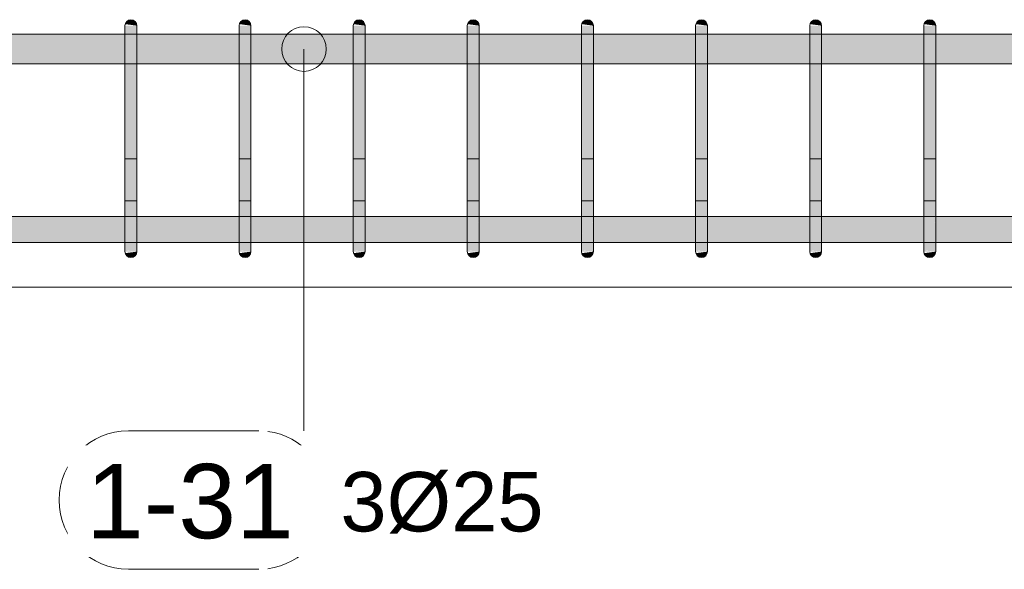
# Model space of a CAD drawing. Header units: millimetres. Extents: x 4307 to 42792, y 1610 to 10025.
# Tile 69 of 256: x 13198 to 14027, y 5383 to 5845. Entities that reach past the tile are written whole.
import ezdxf

# ---------------------------------------------------------------- set-up
doc = ezdxf.new("R2010")
doc.units = ezdxf.units.MM
for name, color, linetype, lineweight in [('S-BEAM', 12, 'Continuous', 9), ('S-RBAR', 171, 'Continuous', 5), ('S-RBAR-IDEN', 171, 'Continuous', 5)]:
    doc.layers.add(name, color=color, linetype=linetype, lineweight=lineweight)
doc.styles.add('Arial', font='arial.ttf', dxfattribs={"height": 50})
doc.styles.add('Arial_1', font='arial.ttf', dxfattribs={"height": 62.5})

# ---------------------------------------------------------------- blocks, each defined once
blk = doc.blocks.new('Popisek výztuže - _Typ_ množství_PRAVÝ-500031-V1')
at = {"layer": 'S-RBAR-IDEN'}
for p, q in [((6694.54, 8583.84), (6584.84, 8583.84)), ((6584.84, 8467.41), (6694.54, 8467.41))]:
    blk.add_line(p, q, dxfattribs=at)
for centre, start, end in [((6584.84, 8525.62), 90, 270), ((6694.54, 8525.62), 277.64339, 82.35661)]:
    blk.add_arc(centre, 58.22, start, end, dxfattribs=at)

msp = doc.modelspace()

# ---------------------------------------------------------------- hatches: boundary and pattern name
at = {"layer": 'S-RBAR'}
for points in [[(13296.8, 5840), (13296.62, 5841.29), (13296.13, 5842.5), (13295.33, 5843.54), (13294.3, 5844.33), (13293.09, 5844.83), (13291.8, 5845), (13290.5, 5844.83), (13289.3, 5844.33), (13288.26, 5843.54), (13287.47, 5842.5), (13286.97, 5841.29), (13296.62, 5840.02)], [(13392.81, 5840), (13392.64, 5841.29), (13392.14, 5842.5), (13391.35, 5843.54), (13390.31, 5844.33), (13389.11, 5844.83), (13387.81, 5845), (13386.52, 5844.83), (13385.31, 5844.33), (13384.28, 5843.54), (13383.48, 5842.5), (13382.98, 5841.29), (13392.64, 5840.02)], [(13488.83, 5840), (13488.66, 5841.29), (13488.16, 5842.5), (13487.36, 5843.54), (13486.33, 5844.33), (13485.12, 5844.83), (13483.83, 5845), (13482.53, 5844.83), (13481.33, 5844.33), (13480.29, 5843.54), (13479.5, 5842.5), (13479, 5841.29), (13488.66, 5840.02)], [(13584.84, 5840), (13584.67, 5841.29), (13584.17, 5842.5), (13583.38, 5843.54), (13582.34, 5844.33), (13581.14, 5844.83), (13579.84, 5845), (13578.55, 5844.83), (13577.34, 5844.33), (13576.31, 5843.54), (13575.51, 5842.5), (13575.01, 5841.29), (13584.67, 5840.02)], [(13680.86, 5840), (13680.69, 5841.29), (13680.19, 5842.5), (13679.39, 5843.54), (13678.36, 5844.33), (13677.15, 5844.83), (13675.86, 5845), (13674.56, 5844.83), (13673.36, 5844.33), (13672.32, 5843.54), (13671.53, 5842.5), (13671.03, 5841.29), (13680.69, 5840.02)], [(13776.87, 5840), (13776.7, 5841.29), (13776.2, 5842.5), (13775.41, 5843.54), (13774.37, 5844.33), (13773.17, 5844.83), (13771.87, 5845), (13770.58, 5844.83), (13769.37, 5844.33), (13768.34, 5843.54), (13767.54, 5842.5), (13767.04, 5841.29), (13776.7, 5840.02)], [(13872.89, 5840), (13872.72, 5841.29), (13872.22, 5842.5), (13871.43, 5843.54), (13870.39, 5844.33), (13869.18, 5844.83), (13867.89, 5845), (13866.6, 5844.83), (13865.39, 5844.33), (13864.35, 5843.54), (13863.56, 5842.5), (13863.06, 5841.29), (13872.72, 5840.02)], [(13968.91, 5840), (13968.74, 5841.29), (13968.24, 5842.5), (13967.44, 5843.54), (13966.41, 5844.33), (13965.2, 5844.83), (13963.91, 5845), (13962.61, 5844.83), (13961.41, 5844.33), (13960.37, 5843.54), (13959.58, 5842.5), (13959.08, 5841.29), (13968.74, 5840.02)], [(13296.8, 5815), (13296.8, 5840), (13286.8, 5840), (13286.8, 5815)], [(13392.81, 5815), (13392.81, 5840), (13382.81, 5840), (13382.81, 5815)], [(13488.83, 5815), (13488.83, 5840), (13478.83, 5840), (13478.83, 5815)], [(13584.84, 5815), (13584.84, 5840), (13574.84, 5840), (13574.84, 5815)], [(13673.4, 5815), (13680.86, 5815), (13680.86, 5840), (13670.86, 5840), (13670.86, 5815)], [(13776.87, 5815), (13776.87, 5840), (13766.87, 5840), (13766.87, 5815)], [(13872.89, 5815), (13872.89, 5840), (13862.89, 5840), (13862.89, 5815)], [(13968.91, 5815), (13968.91, 5840), (13958.91, 5840), (13958.91, 5815)], [(13296.8, 5675), (13296.8, 5815), (13286.8, 5815), (13286.8, 5675)], [(13392.81, 5675), (13392.81, 5815), (13382.81, 5815), (13382.81, 5675)], [(13488.83, 5675), (13488.83, 5815), (13478.83, 5815), (13478.83, 5675)], [(13584.84, 5675), (13584.84, 5815), (13574.84, 5815), (13574.84, 5675)], [(13673.4, 5675), (13680.86, 5675), (13680.86, 5815), (13670.86, 5815), (13670.86, 5675)], [(13776.87, 5675), (13776.87, 5815), (13766.87, 5815), (13766.87, 5675)], [(13869.73, 5675), (13872.89, 5675), (13872.89, 5815), (13862.89, 5815), (13862.89, 5675)], [(13968.91, 5675), (13968.91, 5815), (13958.91, 5815), (13958.91, 5675)], [(13291.8, 5645), (13293.09, 5645.17), (13294.3, 5645.67), (13295.33, 5646.46), (13296.13, 5647.5), (13296.62, 5648.71), (13296.62, 5649.98), (13286.97, 5648.71), (13287.47, 5647.5), (13288.26, 5646.46), (13289.3, 5645.67), (13290.5, 5645.17)], [(13387.81, 5645), (13389.11, 5645.17), (13390.31, 5645.67), (13391.35, 5646.46), (13392.14, 5647.5), (13392.64, 5648.71), (13392.64, 5649.98), (13382.98, 5648.71), (13383.48, 5647.5), (13384.28, 5646.46), (13385.31, 5645.67), (13386.52, 5645.17)], [(13483.83, 5645), (13485.12, 5645.17), (13486.33, 5645.67), (13487.36, 5646.46), (13488.16, 5647.5), (13488.66, 5648.71), (13488.66, 5649.98), (13479, 5648.71), (13479.5, 5647.5), (13480.29, 5646.46), (13481.33, 5645.67), (13482.53, 5645.17)], [(13579.84, 5645), (13581.14, 5645.17), (13582.34, 5645.67), (13583.38, 5646.46), (13584.17, 5647.5), (13584.67, 5648.71), (13584.67, 5649.98), (13575.01, 5648.71), (13575.51, 5647.5), (13576.31, 5646.46), (13577.34, 5645.67), (13578.55, 5645.17)], [(13675.86, 5645), (13677.15, 5645.17), (13678.36, 5645.67), (13679.39, 5646.46), (13680.19, 5647.5), (13680.69, 5648.71), (13680.69, 5649.98), (13671.03, 5648.71), (13671.53, 5647.5), (13672.32, 5646.46), (13673.4, 5645.65), (13674.56, 5645.17)], [(13771.87, 5645), (13773.17, 5645.17), (13774.37, 5645.67), (13775.41, 5646.46), (13776.2, 5647.5), (13776.7, 5648.71), (13776.7, 5649.98), (13767.04, 5648.71), (13767.54, 5647.5), (13768.34, 5646.46), (13769.37, 5645.67), (13770.58, 5645.17)], [(13867.89, 5645), (13869.73, 5645.4), (13870.39, 5645.67), (13871.43, 5646.46), (13872.22, 5647.5), (13872.72, 5648.71), (13872.72, 5649.98), (13863.06, 5648.71), (13863.56, 5647.5), (13864.35, 5646.46), (13865.39, 5645.67), (13866.6, 5645.17)], [(13963.91, 5645), (13965.2, 5645.17), (13966.41, 5645.67), (13967.44, 5646.46), (13968.24, 5647.5), (13968.74, 5648.71), (13968.74, 5649.98), (13959.08, 5648.71), (13959.58, 5647.5), (13960.37, 5646.46), (13961.41, 5645.67), (13962.61, 5645.17)]]:
    msp.add_hatch(color=7, dxfattribs=at).paths.add_polyline_path(points)
h = msp.add_hatch(color=7, dxfattribs=at)
h.paths.add_polyline_path([(17639.32, 5807.8), (17645, 5807.8), (17645, 5832.8), (17480.45, 5832.8), (17480.45, 5807.8), (17600.05, 5807.8)])
h.paths.add_polyline_path([(12385, 5807.8), (12548.61, 5807.8), (12548.61, 5832.8), (12385, 5832.8)])
h.paths.add_polyline_path([(14935, 5807.8), (14935, 5832.8), (14895, 5832.8), (14895, 5807.8), (14929.93, 5807.8)])
h.paths.add_polyline_path([(14995, 5807.8), (15035, 5807.8), (15035, 5832.8), (14995, 5832.8), (14995, 5815)])
h.paths.add_polyline_path([(17470.45, 5807.8), (17470.45, 5832.8), (17291.37, 5832.8), (17291.37, 5807.8), (17442.99, 5807.8)])
h.paths.add_polyline_path([(14945, 5807.8), (14985, 5807.8), (14985, 5832.8), (14945, 5832.8), (14945, 5815)])
h.paths.add_polyline_path([(12558.61, 5807.8), (12737.69, 5807.8), (12737.69, 5832.8), (12558.61, 5832.8), (12558.61, 5815)])
h.paths.add_polyline_path([(15045, 5807.8), (15085, 5807.8), (15085, 5832.8), (15045, 5832.8), (15045, 5815)])
h.paths.add_polyline_path([(14885, 5807.8), (14885, 5832.8), (14845, 5832.8), (14845, 5807.8), (14851.39, 5807.8)])
h.paths.add_polyline_path([(12747.69, 5807.8), (12926.77, 5807.8), (12926.77, 5832.8), (12747.69, 5832.8), (12747.69, 5815)])
h.paths.add_polyline_path([(14835, 5807.8), (14835, 5832.8), (14795, 5832.8), (14795, 5807.8), (14812.13, 5807.8)])
h.paths.add_polyline_path([(15095, 5807.8), (15135, 5807.8), (15135, 5832.8), (15095, 5832.8), (15095, 5815)])
h.paths.add_polyline_path([(17281.37, 5807.8), (17281.37, 5832.8), (17102.29, 5832.8), (17102.29, 5807.8), (17128.85, 5807.8)])
h.paths.add_polyline_path([(15145, 5807.8), (15185, 5807.8), (15185, 5832.8), (15145, 5832.8), (15145, 5815)])
h.paths.add_polyline_path([(17092.29, 5807.8), (17092.29, 5832.8), (16913.2, 5832.8), (16913.2, 5807.8), (17089.59, 5807.8)])
h.paths.add_polyline_path([(14785, 5807.8), (14785, 5832.8), (14745, 5832.8), (14745, 5807.8), (14772.86, 5807.8)])
h.paths.add_polyline_path([(15195, 5807.8), (15235, 5807.8), (15235, 5832.8), (15195, 5832.8), (15195, 5815)])
h.paths.add_polyline_path([(14735, 5807.8), (14735, 5832.8), (14695, 5832.8), (14695, 5807.8), (14733.59, 5807.8)])
h.paths.add_polyline_path([(12936.77, 5807.8), (13115.85, 5807.8), (13115.85, 5832.8), (12936.77, 5832.8), (12936.77, 5815)])
h.paths.add_polyline_path([(16903.2, 5807.8), (16903.2, 5832.8), (16743.2, 5832.8), (16743.2, 5807.8), (16893.25, 5807.8)])
h.paths.add_polyline_path([(15245, 5807.8), (15285, 5807.8), (15285, 5832.8), (15245, 5832.8), (15245, 5815)])
h.paths.add_polyline_path([(15295, 5807.8), (15335, 5807.8), (15335, 5832.8), (15295, 5832.8), (15295, 5815)])
h.paths.add_polyline_path([(14685, 5807.8), (14685, 5832.8), (14645, 5832.8), (14645, 5807.8), (14655.06, 5807.8)])
h.paths.add_polyline_path([(15345, 5807.8), (15385, 5807.8), (15385, 5832.8), (15345, 5832.8), (15345, 5815)])
h.paths.add_polyline_path([(13125.85, 5807.8), (13286.8, 5807.8), (13286.8, 5832.8), (13125.85, 5832.8), (13125.85, 5815)])
h.paths.add_polyline_path([(14635, 5807.8), (14635, 5832.8), (14545, 5832.8), (14545, 5807.8), (14615.8, 5807.8)])
h.paths.add_polyline_path([(13296.8, 5807.8), (13382.81, 5807.8), (13382.81, 5832.8), (13296.8, 5832.8), (13296.8, 5815)])
h.paths.add_polyline_path([(15395, 5807.8), (15485, 5807.8), (15485, 5832.8), (15395, 5832.8), (15395, 5815)])
h.paths.add_polyline_path([(16733.2, 5807.8), (16733.2, 5832.8), (16647.19, 5832.8), (16647.19, 5807.8), (16657.66, 5807.8)])
h.paths.add_polyline_path([(15495, 5807.8), (15581.02, 5807.8), (15581.02, 5832.8), (15495, 5832.8), (15495, 5815)])
h.paths.add_polyline_path([(16637.19, 5807.8), (16637.19, 5832.8), (16551.17, 5832.8), (16551.17, 5807.8), (16579.12, 5807.8)])
h.paths.add_polyline_path([(14535, 5807.8), (14535, 5832.8), (14448.98, 5832.8), (14448.98, 5807.8), (14458.73, 5807.8)])
h.paths.add_polyline_path([(13392.81, 5807.8), (13478.83, 5807.8), (13478.83, 5832.8), (13392.81, 5832.8), (13392.81, 5815)])
h.paths.add_polyline_path([(14438.98, 5807.8), (14438.98, 5832.8), (14352.97, 5832.8), (14352.97, 5807.8), (14380.2, 5807.8)])
h.paths.add_polyline_path([(15591.02, 5807.8), (15677.03, 5807.8), (15677.03, 5832.8), (15591.02, 5832.8), (15591.02, 5815)])
h.paths.add_polyline_path([(16541.17, 5807.8), (16541.17, 5832.8), (16455.16, 5832.8), (16455.16, 5807.8), (16500.59, 5807.8)])
h.paths.add_polyline_path([(14342.97, 5807.8), (14342.97, 5832.8), (14256.95, 5832.8), (14256.95, 5807.8), (14301.66, 5807.8)])
h.paths.add_polyline_path([(15687.03, 5807.8), (15773.05, 5807.8), (15773.05, 5832.8), (15687.03, 5832.8), (15687.03, 5815)])
h.paths.add_polyline_path([(13488.83, 5807.8), (13574.84, 5807.8), (13574.84, 5832.8), (13488.83, 5832.8), (13488.83, 5815)])
h.paths.add_polyline_path([(14246.95, 5807.8), (14246.95, 5832.8), (14160.94, 5832.8), (14160.94, 5807.8), (14223.13, 5807.8)])
h.paths.add_polyline_path([(15783.05, 5807.8), (15869.06, 5807.8), (15869.06, 5832.8), (15783.05, 5832.8), (15783.05, 5815)])
h.paths.add_polyline_path([(16445.16, 5807.8), (16445.16, 5832.8), (16359.14, 5832.8), (16359.14, 5807.8), (16422.06, 5807.8)])
h.paths.add_polyline_path([(14150.94, 5807.8), (14150.94, 5832.8), (14064.92, 5832.8), (14064.92, 5807.8), (14144.6, 5807.8)])
h.paths.add_polyline_path([(13584.84, 5807.8), (13670.86, 5807.8), (13670.86, 5832.8), (13584.84, 5832.8), (13584.84, 5815)])
h.paths.add_polyline_path([(15879.06, 5807.8), (15965.08, 5807.8), (15965.08, 5832.8), (15879.06, 5832.8), (15879.06, 5815)])
h.paths.add_polyline_path([(14054.92, 5807.8), (14054.92, 5832.8), (13968.91, 5832.8), (13968.91, 5807.8), (13987.53, 5807.8)])
h.paths.add_polyline_path([(16349.14, 5807.8), (16349.14, 5832.8), (16263.13, 5832.8), (16263.13, 5807.8), (16343.52, 5807.8)])
h.paths.add_polyline_path([(15975.08, 5807.8), (16061.09, 5807.8), (16061.09, 5832.8), (15975.08, 5832.8), (15975.08, 5815)])
h.paths.add_polyline_path([(13958.91, 5807.8), (13958.91, 5832.8), (13872.89, 5832.8), (13872.89, 5807.8), (13909, 5807.8)])
h.paths.add_polyline_path([(16071.09, 5807.8), (16157.11, 5807.8), (16157.11, 5832.8), (16071.09, 5832.8), (16071.09, 5815)])
h.paths.add_polyline_path([(13680.86, 5807.8), (13766.87, 5807.8), (13766.87, 5832.8), (13680.86, 5832.8), (13680.86, 5815)])
h.paths.add_polyline_path([(16253.13, 5807.8), (16253.13, 5832.8), (16167.11, 5832.8), (16167.11, 5807.8), (16186.46, 5807.8)])
h.paths.add_polyline_path([(13862.89, 5807.8), (13862.89, 5832.8), (13776.87, 5832.8), (13776.87, 5807.8), (13830.46, 5807.8)])
h = msp.add_hatch(color=7, dxfattribs=at)
h.paths.add_polyline_path([(12548.61, 5657.64), (12548.61, 5679.64), (12369.53, 5679.64), (12369.53, 5657.64), (12534.67, 5657.64)])
h.paths.add_polyline_path([(14985, 5657.64), (14985, 5679.64), (14945, 5679.64), (14945, 5657.64), (14969.19, 5657.64)])
h.paths.add_polyline_path([(10761.09, 5657.64), (10761.09, 5679.64), (10675.08, 5679.64), (10675.08, 5657.64), (10728.41, 5657.64)])
h.paths.add_polyline_path([(9864.54, 5657.64), (9885, 5657.92), (9885, 5679.64), (9845, 5679.64), (9845, 5657.64)])
h.paths.add_polyline_path([(10771.09, 5657.64), (10857.11, 5657.92), (10857.11, 5679.64), (10771.09, 5679.64), (10771.09, 5657.92)])
h.paths.add_polyline_path([(10867.11, 5657.64), (10953.13, 5657.92), (10953.13, 5679.64), (10867.11, 5679.64), (10867.11, 5657.92)])
h.paths.add_polyline_path([(14066.06, 5657.64), (14150.94, 5657.92), (14150.94, 5679.64), (14064.92, 5679.64), (14064.92, 5657.64)])
h.paths.add_polyline_path([(15002.3, 5657.64), (15002.3, 5679.64), (14995, 5679.64), (14995, 5657.64)])
h.paths.add_polyline_path([(14183.86, 5657.64), (14246.95, 5657.92), (14246.95, 5679.64), (14160.94, 5679.64), (14160.94, 5657.64)])
h.paths.add_polyline_path([(10665.08, 5657.64), (10665.08, 5679.64), (10579.06, 5679.64), (10579.06, 5657.64), (10649.87, 5657.64)])
h.paths.add_polyline_path([(9895, 5657.64), (9935, 5657.92), (9935, 5679.64), (9895, 5679.64), (9895, 5657.92)])
h.paths.add_polyline_path([(10963.13, 5657.64), (11049.14, 5657.92), (11049.14, 5679.64), (10963.13, 5679.64), (10963.13, 5657.92)])
h.paths.add_polyline_path([(14054.92, 5657.64), (14054.92, 5679.64), (13968.91, 5679.64), (13968.91, 5657.64), (14026.8, 5657.64)])
h.paths.add_polyline_path([(11059.14, 5657.64), (11145.16, 5657.92), (11145.16, 5679.64), (11059.14, 5679.64), (11059.14, 5657.92)])
h.paths.add_polyline_path([(14935, 5657.64), (14935, 5679.64), (14895, 5679.64), (14895, 5657.64), (14929.93, 5657.64)])
h.paths.add_polyline_path([(14256.95, 5657.64), (14342.97, 5657.92), (14342.97, 5679.64), (14256.95, 5679.64), (14256.95, 5657.92)])
h.paths.add_polyline_path([(13958.91, 5657.64), (13958.91, 5679.64), (13872.89, 5679.64), (13872.89, 5657.64), (13948.26, 5657.64)])
h.paths.add_polyline_path([(11155.16, 5657.64), (11241.17, 5657.92), (11241.17, 5679.64), (11155.16, 5679.64), (11155.16, 5657.92)])
h.paths.add_polyline_path([(9745, 5657.64), (9785, 5657.92), (9785, 5679.64), (9745, 5679.64), (9745, 5657.92)])
h.paths.add_polyline_path([(10569.06, 5657.64), (10569.06, 5679.64), (10483.05, 5679.64), (10483.05, 5657.64), (10532.07, 5657.64)])
h.paths.add_polyline_path([(11251.17, 5657.64), (11337.19, 5657.92), (11337.19, 5679.64), (11251.17, 5679.64), (11251.17, 5657.92)])
h.paths.add_polyline_path([(9945, 5657.64), (9985, 5657.92), (9985, 5679.64), (9945, 5679.64), (9945, 5657.92)])
h.paths.add_polyline_path([(11347.19, 5657.64), (11433.2, 5657.92), (11433.2, 5679.64), (11347.19, 5679.64), (11347.19, 5657.92)])
h.paths.add_polyline_path([(10473.05, 5657.64), (10473.05, 5679.64), (10387.03, 5679.64), (10387.03, 5657.64), (10453.54, 5657.64)])
h.paths.add_polyline_path([(14885, 5657.64), (14885, 5679.64), (14845, 5679.64), (14845, 5657.64), (14851.39, 5657.64)])
h.paths.add_polyline_path([(9835, 5657.64), (9835, 5679.64), (9795, 5679.64), (9795, 5657.64), (9825.28, 5657.64)])
h.paths.add_polyline_path([(13862.89, 5657.64), (13862.89, 5679.64), (13776.87, 5679.64), (13776.87, 5657.64), (13830.46, 5657.64)])
h.paths.add_polyline_path([(13766.87, 5657.64), (13766.87, 5679.64), (13680.86, 5679.64), (13680.86, 5657.64), (13751.93, 5657.64)])
h.paths.add_polyline_path([(14835, 5657.64), (14835, 5679.64), (14795, 5679.64), (14795, 5657.64), (14812.13, 5657.64)])
h.paths.add_polyline_path([(11443.2, 5657.64), (11603.2, 5657.92), (11603.2, 5679.64), (11443.2, 5679.64), (11443.2, 5657.92)])
h.paths.add_polyline_path([(11613.2, 5657.64), (11792.29, 5657.92), (11792.29, 5679.64), (11613.2, 5679.64), (11613.2, 5657.92)])
h.paths.add_polyline_path([(14352.97, 5657.64), (14438.98, 5657.92), (14438.98, 5679.64), (14352.97, 5679.64), (14352.97, 5657.92)])
h.paths.add_polyline_path([(10377.03, 5657.64), (10377.03, 5679.64), (10291.02, 5679.64), (10291.02, 5657.64), (10375.01, 5657.64)])
h.paths.add_polyline_path([(9995, 5657.64), (10035, 5657.92), (10035, 5679.64), (9995, 5679.64), (9995, 5657.92)])
h.paths.add_polyline_path([(11802.29, 5657.64), (11981.37, 5657.92), (11981.37, 5679.64), (11802.29, 5679.64), (11802.29, 5657.92)])
h.paths.add_polyline_path([(14785, 5657.64), (14785, 5679.64), (14745, 5679.64), (14745, 5657.64), (14772.86, 5657.64)])
h.paths.add_polyline_path([(13670.86, 5657.64), (13670.86, 5679.64), (13584.84, 5679.64), (13584.84, 5657.64), (13634.13, 5657.64)])
h.paths.add_polyline_path([(11991.37, 5657.64), (12170.45, 5657.92), (12170.45, 5679.64), (11991.37, 5679.64), (11991.37, 5657.92)])
h.paths.add_polyline_path([(9727.7, 5657.64), (9735, 5657.92), (9735, 5679.64), (9727.7, 5679.64), (9727.7, 5657.92)])
h.paths.add_polyline_path([(12180.45, 5657.64), (12359.53, 5657.92), (12359.53, 5679.64), (12180.45, 5679.64), (12180.45, 5657.92)])
h.paths.add_polyline_path([(10281.02, 5657.64), (10281.02, 5679.64), (10195, 5679.64), (10195, 5657.64), (10257.21, 5657.64)])
h.paths.add_polyline_path([(13574.84, 5657.64), (13574.84, 5679.64), (13488.83, 5679.64), (13488.83, 5657.64), (13555.6, 5657.64)])
h.paths.add_polyline_path([(14735, 5657.64), (14735, 5679.64), (14695, 5679.64), (14695, 5657.64), (14733.59, 5657.64)])
h.paths.add_polyline_path([(14448.98, 5657.64), (14535, 5657.92), (14535, 5679.64), (14448.98, 5679.64), (14448.98, 5657.92)])
h.paths.add_polyline_path([(10045, 5657.64), (10085, 5657.92), (10085, 5679.64), (10045, 5679.64), (10045, 5657.92)])
h.paths.add_polyline_path([(12558.61, 5657.64), (12737.69, 5657.92), (12737.69, 5679.64), (12558.61, 5679.64), (12558.61, 5657.92)])
h.paths.add_polyline_path([(13478.83, 5657.64), (13478.83, 5679.64), (13392.81, 5679.64), (13392.81, 5657.64), (13477.07, 5657.64)])
h.paths.add_polyline_path([(10185, 5657.64), (10185, 5679.64), (10095, 5679.64), (10095, 5657.64), (10178.68, 5657.64)])
h.paths.add_polyline_path([(12747.69, 5657.64), (12926.77, 5657.92), (12926.77, 5679.64), (12747.69, 5679.64), (12747.69, 5657.92)])
h.paths.add_polyline_path([(14685, 5657.64), (14685, 5679.64), (14645, 5679.64), (14645, 5657.64), (14655.06, 5657.64)])
h.paths.add_polyline_path([(14635, 5657.64), (14635, 5679.64), (14545, 5679.64), (14545, 5657.64), (14615.8, 5657.64)])
h.paths.add_polyline_path([(13382.81, 5657.64), (13382.81, 5679.64), (13296.8, 5679.64), (13296.8, 5657.64), (13359.27, 5657.64)])
h.paths.add_polyline_path([(12936.77, 5657.64), (13115.85, 5657.92), (13115.85, 5679.64), (12936.77, 5679.64), (12936.77, 5657.92)])
h.paths.add_polyline_path([(13125.85, 5657.64), (13286.8, 5657.92), (13286.8, 5679.64), (13125.85, 5679.64), (13125.85, 5657.92)])
h = msp.add_hatch(color=7, dxfattribs=at)
h.paths.add_polyline_path([(13296.8, 5653.08), (13296.8, 5653.74), (13295.44, 5653.89), (13294.59, 5653.51)])
h.paths.add_polyline_path([(13291.3, 5655.53), (13289.62, 5657.49), (13286.8, 5657.92), (13286.8, 5656.75)])
h.paths.add_polyline_path([(13296.8, 5661.72), (13296.8, 5663.44), (13286.8, 5665.43), (13291.52, 5661.91)])
h.paths.add_polyline_path([(13286.8, 5674.03), (13296.8, 5674.24), (13296.8, 5675), (13286.8, 5675)])
h = msp.add_hatch(color=7, dxfattribs=at)
h.paths.add_polyline_path([(13392.81, 5653.08), (13392.81, 5653.74), (13391.45, 5653.89), (13390.61, 5653.51)])
h.paths.add_polyline_path([(13387.32, 5655.53), (13385.64, 5657.49), (13382.81, 5657.92), (13382.81, 5656.75)])
h.paths.add_polyline_path([(13392.81, 5661.72), (13392.81, 5663.44), (13382.81, 5665.43), (13387.54, 5661.91)])
h.paths.add_polyline_path([(13382.81, 5674.03), (13392.81, 5674.24), (13392.81, 5675), (13382.81, 5675)])
h = msp.add_hatch(color=7, dxfattribs=at)
h.paths.add_polyline_path([(13488.83, 5653.08), (13488.83, 5653.74), (13487.47, 5653.89), (13486.62, 5653.51)])
h.paths.add_polyline_path([(13483.34, 5655.53), (13481.65, 5657.49), (13478.83, 5657.92), (13478.83, 5656.75)])
h.paths.add_polyline_path([(13488.83, 5661.72), (13488.83, 5663.44), (13478.83, 5665.43), (13483.55, 5661.91)])
h.paths.add_polyline_path([(13478.83, 5674.03), (13488.83, 5674.24), (13488.83, 5675), (13478.83, 5675)])
h = msp.add_hatch(color=7, dxfattribs=at)
h.paths.add_polyline_path([(13584.84, 5653.08), (13584.84, 5653.74), (13583.49, 5653.89), (13582.64, 5653.51)])
h.paths.add_polyline_path([(13579.35, 5655.53), (13577.67, 5657.49), (13574.84, 5657.92), (13574.84, 5656.75)])
h.paths.add_polyline_path([(13584.84, 5661.72), (13584.84, 5663.44), (13574.84, 5665.43), (13579.57, 5661.91)])
h.paths.add_polyline_path([(13574.84, 5674.03), (13584.84, 5674.24), (13584.84, 5675), (13574.84, 5675)])
h = msp.add_hatch(color=7, dxfattribs=at)
h.paths.add_polyline_path([(13680.86, 5653.08), (13680.86, 5653.74), (13679.5, 5653.89), (13678.66, 5653.51)])
h.paths.add_polyline_path([(13675.37, 5655.53), (13673.4, 5657.56), (13670.86, 5657.92), (13670.86, 5656.75), (13673.4, 5656.06)])
h.paths.add_polyline_path([(13680.86, 5661.72), (13680.86, 5663.44), (13670.86, 5665.43), (13675.58, 5661.91)])
h.paths.add_polyline_path([(13670.86, 5674.03), (13680.86, 5674.24), (13680.86, 5675), (13670.86, 5675)])
h = msp.add_hatch(color=7, dxfattribs=at)
h.paths.add_polyline_path([(13776.87, 5653.08), (13776.87, 5653.74), (13775.52, 5653.89), (13774.67, 5653.51)])
h.paths.add_polyline_path([(13771.38, 5655.53), (13769.7, 5657.49), (13766.87, 5657.92), (13766.87, 5656.75)])
h.paths.add_polyline_path([(13776.87, 5661.72), (13776.87, 5663.44), (13766.87, 5665.43), (13771.6, 5661.91)])
h.paths.add_polyline_path([(13766.87, 5674.03), (13776.87, 5674.24), (13776.87, 5675), (13766.87, 5675)])
h = msp.add_hatch(color=7, dxfattribs=at)
h.paths.add_polyline_path([(13872.89, 5653.08), (13872.89, 5653.74), (13871.53, 5653.89), (13870.69, 5653.51)])
h.paths.add_polyline_path([(13867.4, 5655.53), (13865.72, 5657.49), (13862.89, 5657.92), (13862.89, 5656.75)])
h.paths.add_polyline_path([(13872.89, 5661.72), (13872.89, 5663.44), (13862.89, 5665.43), (13867.61, 5661.91), (13869.73, 5661.83)])
h.paths.add_polyline_path([(13862.89, 5674.03), (13872.89, 5674.24), (13872.89, 5675), (13862.89, 5675)])
h = msp.add_hatch(color=7, dxfattribs=at)
h.paths.add_polyline_path([(13968.91, 5653.08), (13968.91, 5653.74), (13967.55, 5653.89), (13966.7, 5653.51)])
h.paths.add_polyline_path([(13963.41, 5655.53), (13961.73, 5657.49), (13958.91, 5657.92), (13958.91, 5656.75)])
h.paths.add_polyline_path([(13968.91, 5661.72), (13968.91, 5663.44), (13958.91, 5665.43), (13963.63, 5661.91)])
h.paths.add_polyline_path([(13958.91, 5674.03), (13968.91, 5674.24), (13968.91, 5675), (13958.91, 5675)])
h = msp.add_hatch(color=7, dxfattribs=at)
h.paths.add_polyline_path([(13296.8, 5650), (13296.8, 5653.08), (13294.59, 5653.51), (13295.44, 5653.89), (13296.8, 5653.74), (13296.8, 5661.72), (13292.26, 5661.99), (13286.8, 5665.43), (13286.8, 5658.15), (13289.77, 5657.32), (13291.3, 5655.53), (13286.8, 5656.75), (13286.97, 5650.99), (13288.88, 5650.85), (13293.09, 5650.4)])
h.paths.add_polyline_path([(13286.8, 5650), (13296.8, 5650), (13286.8, 5650.85)])
h.paths.add_polyline_path([(13296.8, 5663.44), (13296.8, 5674.24), (13294.77, 5674.03), (13286.8, 5674.03), (13286.8, 5665.43)])
h = msp.add_hatch(color=7, dxfattribs=at)
h.paths.add_polyline_path([(13392.81, 5650), (13392.81, 5653.08), (13390.61, 5653.51), (13391.45, 5653.89), (13392.81, 5653.74), (13392.81, 5661.72), (13388.28, 5661.99), (13382.81, 5665.43), (13382.81, 5658.15), (13385.78, 5657.32), (13387.32, 5655.53), (13382.81, 5656.75), (13382.98, 5650.99), (13384.9, 5650.85), (13389.11, 5650.4)])
h.paths.add_polyline_path([(13382.81, 5650), (13392.81, 5650), (13382.81, 5650.85)])
h.paths.add_polyline_path([(13392.81, 5663.44), (13392.81, 5674.24), (13390.78, 5674.03), (13382.81, 5674.03), (13382.81, 5665.43)])
h = msp.add_hatch(color=7, dxfattribs=at)
h.paths.add_polyline_path([(13488.83, 5650), (13488.83, 5653.08), (13486.62, 5653.51), (13487.47, 5653.89), (13488.83, 5653.74), (13488.83, 5661.72), (13484.3, 5661.99), (13478.83, 5665.43), (13478.83, 5658.15), (13481.8, 5657.32), (13483.34, 5655.53), (13478.83, 5656.75), (13479, 5650.99), (13480.91, 5650.85), (13485.12, 5650.4)])
h.paths.add_polyline_path([(13478.83, 5650), (13488.83, 5650), (13478.83, 5650.85)])
h.paths.add_polyline_path([(13488.83, 5663.44), (13488.83, 5674.24), (13486.8, 5674.03), (13478.83, 5674.03), (13478.83, 5665.43)])
h = msp.add_hatch(color=7, dxfattribs=at)
h.paths.add_polyline_path([(13584.84, 5650), (13584.84, 5653.08), (13582.64, 5653.51), (13583.49, 5653.89), (13584.84, 5653.74), (13584.84, 5661.72), (13580.31, 5661.99), (13574.84, 5665.43), (13574.84, 5658.15), (13577.81, 5657.32), (13579.35, 5655.53), (13574.84, 5656.75), (13575.01, 5650.99), (13576.93, 5650.85), (13581.14, 5650.4)])
h.paths.add_polyline_path([(13574.84, 5650), (13584.84, 5650), (13574.84, 5650.85)])
h.paths.add_polyline_path([(13584.84, 5663.44), (13584.84, 5674.24), (13582.81, 5674.03), (13574.84, 5674.03), (13574.84, 5665.43)])
h = msp.add_hatch(color=7, dxfattribs=at)
h.paths.add_polyline_path([(13680.86, 5650), (13680.86, 5653.08), (13678.66, 5653.51), (13679.5, 5653.89), (13680.86, 5653.74), (13680.86, 5661.72), (13676.33, 5661.99), (13670.86, 5665.43), (13670.86, 5658.15), (13673.83, 5657.32), (13675.37, 5655.53), (13670.86, 5656.75), (13671.03, 5650.99), (13673.4, 5650.8), (13677.15, 5650.4)])
h.paths.add_polyline_path([(13680.86, 5650), (13670.86, 5650.85), (13671.03, 5650), (13673.4, 5650)])
h.paths.add_polyline_path([(13680.86, 5663.44), (13680.86, 5674.24), (13678.83, 5674.03), (13670.86, 5674.03), (13670.86, 5665.43), (13673.4, 5664.93)])
h = msp.add_hatch(color=7, dxfattribs=at)
h.paths.add_polyline_path([(13776.87, 5650), (13776.87, 5653.08), (13774.67, 5653.51), (13775.52, 5653.89), (13776.87, 5653.74), (13776.87, 5661.72), (13772.34, 5661.99), (13766.87, 5665.43), (13766.87, 5658.15), (13769.85, 5657.32), (13771.38, 5655.53), (13766.87, 5656.75), (13767.04, 5650.99), (13768.96, 5650.85), (13773.17, 5650.4)])
h.paths.add_polyline_path([(13766.87, 5650), (13776.87, 5650), (13766.87, 5650.85)])
h.paths.add_polyline_path([(13776.87, 5663.44), (13776.87, 5674.24), (13774.84, 5674.03), (13766.87, 5674.03), (13766.87, 5665.43)])
h = msp.add_hatch(color=7, dxfattribs=at)
h.paths.add_polyline_path([(13872.89, 5650), (13872.89, 5653.08), (13870.69, 5653.51), (13871.53, 5653.89), (13872.89, 5653.74), (13872.89, 5661.72), (13868.36, 5661.99), (13862.89, 5665.43), (13862.89, 5658.15), (13865.86, 5657.32), (13867.4, 5655.53), (13862.89, 5656.75), (13863.06, 5650.99), (13864.98, 5650.85), (13869.73, 5650.34)])
h.paths.add_polyline_path([(13872.89, 5650), (13862.89, 5650.85), (13863.06, 5650), (13869.73, 5650)])
h.paths.add_polyline_path([(13872.89, 5663.44), (13872.89, 5674.24), (13869.73, 5674.03), (13862.89, 5674.03), (13862.89, 5665.43), (13869.73, 5664.07)])
h = msp.add_hatch(color=7, dxfattribs=at)
h.paths.add_polyline_path([(13968.91, 5650), (13968.91, 5653.08), (13966.7, 5653.51), (13967.55, 5653.89), (13968.91, 5653.74), (13968.91, 5661.72), (13964.37, 5661.99), (13958.91, 5665.43), (13958.91, 5658.15), (13961.88, 5657.32), (13963.41, 5655.53), (13958.91, 5656.75), (13959.08, 5650.99), (13960.99, 5650.85), (13965.2, 5650.4)])
h.paths.add_polyline_path([(13958.91, 5650), (13968.91, 5650), (13958.91, 5650.85)])
h.paths.add_polyline_path([(13968.91, 5663.44), (13968.91, 5674.24), (13966.88, 5674.03), (13958.91, 5674.03), (13958.91, 5665.43)])

# ---------------------------------------------------------------- linework, layer by layer
at = {"layer": 'S-BEAM'}
for p, q in [((14840, 5620), (9890, 5620)), ((9890, 5620), (14840, 5620))]:
    msp.add_line(p, q, dxfattribs=at)
at = {"layer": 'S-RBAR'}
for p, q in [((17645, 5832.8), (12385, 5832.8)), ((17645, 5832.8), (12385, 5832.8)), ((17645, 5832.8), (12385, 5832.8)), ((13286.8, 5815), (13286.8, 5840)), ((13286.8, 5815), (13286.8, 5840)), ((13296.8, 5815), (13296.8, 5840)), ((13296.8, 5815), (13296.8, 5840)), ((13382.81, 5815), (13382.81, 5840)), ((13382.81, 5815), (13382.81, 5840)), ((13392.81, 5815), (13392.81, 5840)), ((13392.81, 5815), (13392.81, 5840)), ((13478.83, 5815), (13478.83, 5840)), ((13478.83, 5815), (13478.83, 5840)), ((13488.83, 5815), (13488.83, 5840)), ((13488.83, 5815), (13488.83, 5840)), ((13574.84, 5815), (13574.84, 5840)), ((13574.84, 5815), (13574.84, 5840)), ((13584.84, 5815), (13584.84, 5840)), ((13584.84, 5815), (13584.84, 5840)), ((13670.86, 5815), (13670.86, 5840)), ((13670.86, 5815), (13670.86, 5840)), ((13680.86, 5815), (13680.86, 5840)), ((13680.86, 5815), (13680.86, 5840)), ((13766.87, 5815), (13766.87, 5840)), ((13766.87, 5815), (13766.87, 5840)), ((13776.87, 5815), (13776.87, 5840)), ((13776.87, 5815), (13776.87, 5840)), ((13862.89, 5815), (13862.89, 5840)), ((13862.89, 5815), (13862.89, 5840)), ((13872.89, 5815), (13872.89, 5840)), ((13872.89, 5815), (13872.89, 5840)), ((13958.91, 5815), (13958.91, 5840)), ((13958.91, 5815), (13958.91, 5840)), ((13968.91, 5815), (13968.91, 5840)), ((13968.91, 5815), (13968.91, 5840)), ((17645, 5807.8), (12385, 5807.8)), ((17645, 5807.8), (12385, 5807.8)), ((17645, 5807.8), (12385, 5807.8)), ((13286.8, 5675), (13286.8, 5815)), ((13286.8, 5815), (13286.8, 5675)), ((13296.8, 5675), (13296.8, 5815)), ((13296.8, 5815), (13296.8, 5675)), ((13382.81, 5675), (13382.81, 5815)), ((13382.81, 5815), (13382.81, 5675)), ((13392.81, 5675), (13392.81, 5815)), ((13392.81, 5815), (13392.81, 5675)), ((13478.83, 5675), (13478.83, 5815)), ((13478.83, 5815), (13478.83, 5675)), ((13488.83, 5675), (13488.83, 5815)), ((13488.83, 5815), (13488.83, 5675)), ((13574.84, 5675), (13574.84, 5815)), ((13574.84, 5815), (13574.84, 5675)), ((13584.84, 5675), (13584.84, 5815)), ((13584.84, 5815), (13584.84, 5675)), ((13670.86, 5675), (13670.86, 5815)), ((13670.86, 5815), (13670.86, 5675)), ((13680.86, 5675), (13680.86, 5815)), ((13680.86, 5815), (13680.86, 5675)), ((13766.87, 5675), (13766.87, 5815)), ((13766.87, 5815), (13766.87, 5675)), ((13776.87, 5675), (13776.87, 5815)), ((13776.87, 5815), (13776.87, 5675)), ((13862.89, 5675), (13862.89, 5815)), ((13862.89, 5815), (13862.89, 5675)), ((13872.89, 5675), (13872.89, 5815)), ((13872.89, 5815), (13872.89, 5675)), ((13958.91, 5675), (13958.91, 5815)), ((13958.91, 5815), (13958.91, 5675)), ((13968.91, 5675), (13968.91, 5815)), ((13968.91, 5815), (13968.91, 5675)), ((13286.8, 5728.03), (13286.8, 5692.68)), ((13286.8, 5728.03), (13296.8, 5728.03)), ((13296.8, 5728.03), (13296.8, 5692.68)), ((13382.81, 5728.03), (13382.81, 5692.68)), ((13382.81, 5728.03), (13392.81, 5728.03)), ((13392.81, 5728.03), (13392.81, 5692.68)), ((13478.83, 5728.03), (13478.83, 5692.68)), ((13478.83, 5728.03), (13488.83, 5728.03)), ((13488.83, 5728.03), (13488.83, 5692.68)), ((13574.84, 5728.03), (13574.84, 5692.68)), ((13574.84, 5728.03), (13584.84, 5728.03)), ((13584.84, 5728.03), (13584.84, 5692.68)), ((13670.86, 5728.03), (13670.86, 5692.68)), ((13670.86, 5728.03), (13680.86, 5728.03)), ((13680.86, 5728.03), (13680.86, 5692.68)), ((13766.87, 5728.03), (13766.87, 5692.68)), ((13766.87, 5728.03), (13776.87, 5728.03)), ((13776.87, 5728.03), (13776.87, 5692.68)), ((13862.89, 5728.03), (13862.89, 5692.68)), ((13862.89, 5728.03), (13872.89, 5728.03)), ((13872.89, 5728.03), (13872.89, 5692.68)), ((13958.91, 5728.03), (13958.91, 5692.68)), ((13958.91, 5728.03), (13968.91, 5728.03)), ((13968.91, 5728.03), (13968.91, 5692.68)), ((13286.8, 5650), (13286.8, 5692.68)), ((13296.8, 5692.68), (13286.8, 5692.68)), ((13286.8, 5657.32), (13286.8, 5692.68)), ((13296.8, 5650), (13296.8, 5692.68)), ((13296.8, 5657.32), (13296.8, 5692.68)), ((13382.81, 5650), (13382.81, 5692.68)), ((13392.81, 5692.68), (13382.81, 5692.68)), ((13382.81, 5657.32), (13382.81, 5692.68)), ((13392.81, 5650), (13392.81, 5692.68)), ((13392.81, 5657.32), (13392.81, 5692.68)), ((13478.83, 5650), (13478.83, 5692.68)), ((13488.83, 5692.68), (13478.83, 5692.68)), ((13478.83, 5657.32), (13478.83, 5692.68)), ((13488.83, 5650), (13488.83, 5692.68)), ((13488.83, 5657.32), (13488.83, 5692.68)), ((13574.84, 5650), (13574.84, 5692.68)), ((13584.84, 5692.68), (13574.84, 5692.68)), ((13574.84, 5657.32), (13574.84, 5692.68)), ((13584.84, 5650), (13584.84, 5692.68)), ((13584.84, 5657.32), (13584.84, 5692.68)), ((13670.86, 5650), (13670.86, 5692.68)), ((13680.86, 5692.68), (13670.86, 5692.68)), ((13670.86, 5657.32), (13670.86, 5692.68)), ((13680.86, 5650), (13680.86, 5692.68)), ((13680.86, 5657.32), (13680.86, 5692.68)), ((13766.87, 5650), (13766.87, 5692.68)), ((13776.87, 5692.68), (13766.87, 5692.68)), ((13766.87, 5657.32), (13766.87, 5692.68)), ((13776.87, 5650), (13776.87, 5692.68)), ((13776.87, 5657.32), (13776.87, 5692.68)), ((13862.89, 5650), (13862.89, 5692.68)), ((13872.89, 5692.68), (13862.89, 5692.68)), ((13862.89, 5657.32), (13862.89, 5692.68)), ((13872.89, 5650), (13872.89, 5692.68)), ((13872.89, 5657.32), (13872.89, 5692.68)), ((13958.91, 5650), (13958.91, 5692.68)), ((13968.91, 5692.68), (13958.91, 5692.68)), ((13958.91, 5657.32), (13958.91, 5692.68)), ((13968.91, 5650), (13968.91, 5692.68)), ((13968.91, 5657.32), (13968.91, 5692.68)), ((9727.7, 5679.64), (15002.3, 5679.64)), ((9727.7, 5679.64), (15002.3, 5679.64)), ((9727.7, 5679.64), (15002.3, 5679.64)), ((13286.8, 5650), (13286.8, 5675)), ((13286.8, 5657.32), (13286.8, 5675)), ((13296.8, 5650), (13296.8, 5675)), ((13296.8, 5650), (13296.8, 5675)), ((13382.81, 5650), (13382.81, 5675)), ((13382.81, 5657.32), (13382.81, 5675)), ((13392.81, 5650), (13392.81, 5675)), ((13392.81, 5650), (13392.81, 5675)), ((13478.83, 5650), (13478.83, 5675)), ((13478.83, 5657.32), (13478.83, 5675)), ((13488.83, 5650), (13488.83, 5675)), ((13488.83, 5650), (13488.83, 5675)), ((13574.84, 5650), (13574.84, 5675)), ((13574.84, 5657.32), (13574.84, 5675)), ((13584.84, 5650), (13584.84, 5675)), ((13584.84, 5650), (13584.84, 5675)), ((13670.86, 5650), (13670.86, 5675)), ((13670.86, 5657.32), (13670.86, 5675)), ((13680.86, 5650), (13680.86, 5675)), ((13680.86, 5650), (13680.86, 5675)), ((13766.87, 5650), (13766.87, 5675)), ((13766.87, 5657.32), (13766.87, 5675)), ((13776.87, 5650), (13776.87, 5675)), ((13776.87, 5650), (13776.87, 5675)), ((13862.89, 5650), (13862.89, 5675)), ((13862.89, 5657.32), (13862.89, 5675)), ((13872.89, 5650), (13872.89, 5675)), ((13872.89, 5650), (13872.89, 5675)), ((13958.91, 5650), (13958.91, 5675)), ((13958.91, 5657.32), (13958.91, 5675)), ((13968.91, 5650), (13968.91, 5675)), ((13968.91, 5650), (13968.91, 5675)), ((9727.7, 5657.64), (15002.3, 5657.64)), ((9727.7, 5657.64), (15002.3, 5657.64)), ((9727.7, 5657.64), (15002.3, 5657.64)), ((13286.8, 5650.85), (13286.8, 5657.32)), ((13286.8, 5650.85), (13286.8, 5657.32)), ((13296.8, 5650), (13296.8, 5657.32)), ((13382.81, 5650.85), (13382.81, 5657.32)), ((13382.81, 5650.85), (13382.81, 5657.32)), ((13392.81, 5650), (13392.81, 5657.32)), ((13478.83, 5650.85), (13478.83, 5657.32)), ((13478.83, 5650.85), (13478.83, 5657.32)), ((13488.83, 5650), (13488.83, 5657.32)), ((13574.84, 5650.85), (13574.84, 5657.32)), ((13574.84, 5650.85), (13574.84, 5657.32)), ((13584.84, 5650), (13584.84, 5657.32)), ((13670.86, 5650.85), (13670.86, 5657.32)), ((13670.86, 5650.85), (13670.86, 5657.32)), ((13680.86, 5650), (13680.86, 5657.32)), ((13766.87, 5650.85), (13766.87, 5657.32)), ((13766.87, 5650.85), (13766.87, 5657.32)), ((13776.87, 5650), (13776.87, 5657.32)), ((13862.89, 5650.85), (13862.89, 5657.32)), ((13862.89, 5650.85), (13862.89, 5657.32)), ((13872.89, 5650), (13872.89, 5657.32)), ((13958.91, 5650.85), (13958.91, 5657.32)), ((13958.91, 5650.85), (13958.91, 5657.32)), ((13968.91, 5650), (13968.91, 5657.32))]:
    msp.add_line(p, q, dxfattribs=at)
for centre, start, end in [((13291.8, 5840), 0, 180), ((13291.8, 5840), 0, 180), ((13387.81, 5840), 0, 180), ((13387.81, 5840), 0, 180), ((13483.83, 5840), 0, 180), ((13483.83, 5840), 0, 180), ((13579.84, 5840), 0, 180), ((13579.84, 5840), 0, 180), ((13675.86, 5840), 0, 180), ((13675.86, 5840), 0, 180), ((13771.87, 5840), 0, 180), ((13771.87, 5840), 0, 180), ((13867.89, 5840), 0, 180), ((13867.89, 5840), 0, 180), ((13963.91, 5840), 0, 180), ((13963.91, 5840), 0, 180), ((13291.8, 5650), 180, 360), ((13291.8, 5650), 180, 360), ((13291.8, 5650), 180, 360), ((13387.81, 5650), 180, 360), ((13387.81, 5650), 180, 360), ((13387.81, 5650), 180, 360), ((13483.83, 5650), 180, 360), ((13483.83, 5650), 180, 360), ((13483.83, 5650), 180, 360), ((13579.84, 5650), 180, 360), ((13579.84, 5650), 180, 360), ((13579.84, 5650), 180, 360), ((13675.86, 5650), 180, 360), ((13675.86, 5650), 180, 360), ((13675.86, 5650), 180, 360), ((13771.87, 5650), 180, 360), ((13771.87, 5650), 180, 360), ((13771.87, 5650), 180, 360), ((13867.89, 5650), 180, 360), ((13867.89, 5650), 180, 360), ((13867.89, 5650), 180, 360), ((13963.91, 5650), 180, 360), ((13963.91, 5650), 180, 360), ((13963.91, 5650), 180, 360)]:
    msp.add_arc(centre, 5, start, end, dxfattribs=at)
at = {"layer": 'S-RBAR-IDEN'}
msp.add_line((13437.4, 5820.3), (13437.4, 5499.37), dxfattribs=at)
msp.add_circle((13437.4, 5820.3), 18.75, dxfattribs=at)

# ---------------------------------------------------------------- block references
msp.add_blockref('Popisek výztuže - _Typ_ množství_PRAVÝ-500031-V1', (6704.83, -3084.46), dxfattribs=at)

# ---------------------------------------------------------------- texts
at = {"layer": 'S-RBAR-IDEN', "insert": (13468.09, 5464.78), "char_height": 50, "width": 210.443, "attachment_point": 1, "style": 'Arial', "bg_fill": 3, "box_fill_scale": 1.25, "bg_fill_color": 256, "bg_fill_true_color": 13158600, "bg_fill_transparency": 0}
msp.add_mtext('3Ø25', dxfattribs=at)

# ---------------------------------------------------------------- next in the draw order: texts
at = {"layer": 'S-RBAR-IDEN', "insert": (13254.1, 5471.53), "char_height": 62.5, "width": 210.443, "attachment_point": 1, "style": 'Arial_1', "bg_fill": 3, "box_fill_scale": 1.25, "bg_fill_color": 256, "bg_fill_true_color": 13158600, "bg_fill_transparency": 0}
msp.add_mtext('1-31', dxfattribs=at)

doc.saveas('drawing.dxf')
